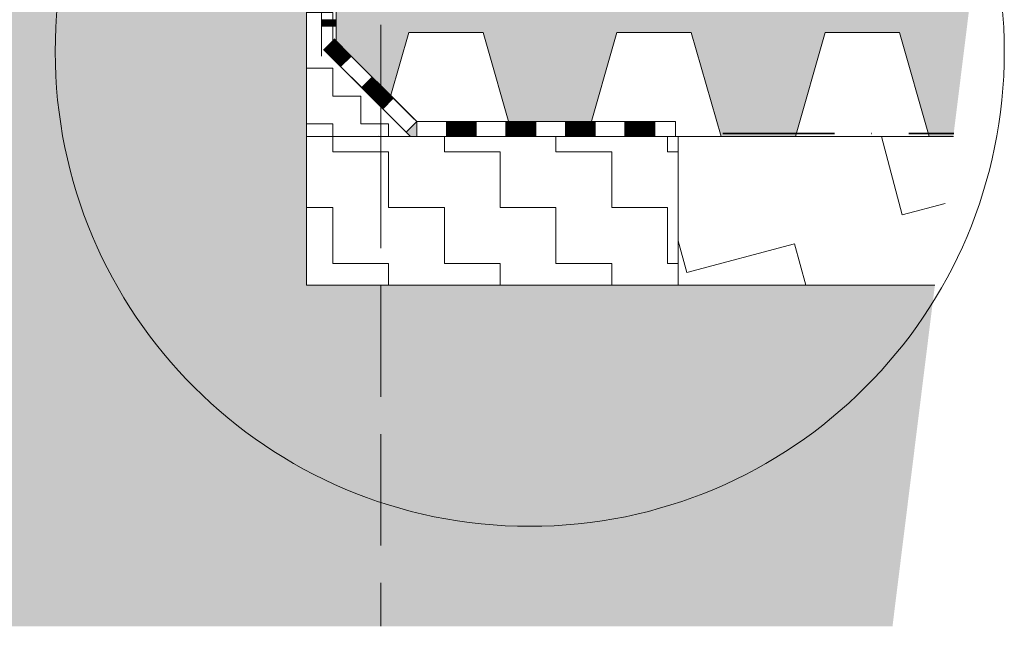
# Model space of a CAD drawing. Header units: millimetres. Extents: x -17177 to 48677, y -60985 to 11467.
# Tile 65 of 71: x -736 to -73, y -2644 to -2236. Entities that reach past the tile are written whole.
import ezdxf

# ---------------------------------------------------------------- set-up
doc = ezdxf.new("R2010")
doc.units = ezdxf.units.MM
doc.linetypes.add('Carkovana 2x_1_1', pattern=[100, 75, -25])
doc.linetypes.add('Cerchovana_2', pattern=[125, 75, -25, 0, -25])
doc.layers.add('XR$3$INFUZE_1', color=7, linetype='Continuous', lineweight=25)

# ---------------------------------------------------------------- blocks, each defined once
blk = doc.blocks.new('VZOROVÁ ČÁRA_19')
at = {"layer": 'XR$3$INFUZE_1', "color": 1, "linetype": 'Continuous', "lineweight": 13}
for p, q in [((-448.54, -2304.7), (-448.54, -2314.7)), ((-448.54, -2304.7), (-428.54, -2304.7)), ((-448.54, -2304.7), (-428.54, -2304.7)), ((-448.54, -2304.7), (-428.54, -2304.7)), ((-448.54, -2304.7), (-428.54, -2304.7)), ((-448.54, -2304.7), (-428.54, -2304.7)), ((-448.14, -2304.7), (-448.14, -2314.7)), ((-447.74, -2304.7), (-447.74, -2314.7)), ((-447.34, -2304.7), (-447.34, -2314.7)), ((-446.94, -2304.7), (-446.94, -2314.7)), ((-446.54, -2304.7), (-446.54, -2314.7)), ((-446.14, -2304.7), (-446.14, -2314.7)), ((-445.74, -2304.7), (-445.74, -2314.7)), ((-445.34, -2304.7), (-445.34, -2314.7)), ((-444.94, -2304.7), (-444.94, -2314.7)), ((-444.54, -2304.7), (-444.54, -2314.7)), ((-444.14, -2304.7), (-444.14, -2314.7)), ((-443.74, -2304.7), (-443.74, -2314.7)), ((-443.34, -2304.7), (-443.34, -2314.7)), ((-442.94, -2304.7), (-442.94, -2314.7)), ((-442.54, -2304.7), (-442.54, -2314.7)), ((-442.14, -2304.7), (-442.14, -2314.7)), ((-441.74, -2304.7), (-441.74, -2314.7)), ((-441.34, -2304.7), (-441.34, -2314.7)), ((-440.94, -2304.7), (-440.94, -2314.7)), ((-440.54, -2304.7), (-440.54, -2314.7)), ((-440.14, -2304.7), (-440.14, -2314.7)), ((-439.74, -2304.7), (-439.74, -2314.7)), ((-439.34, -2304.7), (-439.34, -2314.7)), ((-438.94, -2304.7), (-438.94, -2314.7)), ((-438.54, -2304.7), (-438.54, -2314.7)), ((-438.14, -2304.7), (-438.14, -2314.7)), ((-437.74, -2304.7), (-437.74, -2314.7)), ((-437.34, -2304.7), (-437.34, -2314.7)), ((-436.94, -2304.7), (-436.94, -2314.7)), ((-436.54, -2304.7), (-436.54, -2314.7)), ((-436.14, -2304.7), (-436.14, -2314.7)), ((-435.74, -2304.7), (-435.74, -2314.7)), ((-435.34, -2304.7), (-435.34, -2314.7)), ((-434.94, -2304.7), (-434.94, -2314.7)), ((-434.54, -2304.7), (-434.54, -2314.7)), ((-434.14, -2304.7), (-434.14, -2314.7)), ((-433.74, -2304.7), (-433.74, -2314.7)), ((-433.34, -2304.7), (-433.34, -2314.7)), ((-432.94, -2304.7), (-432.94, -2314.7)), ((-432.54, -2304.7), (-432.54, -2314.7)), ((-432.14, -2304.7), (-432.14, -2314.7)), ((-431.74, -2304.7), (-431.74, -2314.7)), ((-431.34, -2304.7), (-431.34, -2314.7)), ((-430.94, -2304.7), (-430.94, -2314.7)), ((-430.54, -2304.7), (-430.54, -2314.7)), ((-430.14, -2304.7), (-430.14, -2314.7)), ((-429.74, -2304.7), (-429.74, -2314.7)), ((-429.34, -2304.7), (-429.34, -2314.7)), ((-428.94, -2304.7), (-428.94, -2314.7)), ((-428.54, -2304.7), (-428.54, -2314.7)), ((-408.54, -2304.7), (-408.54, -2314.7)), ((-408.54, -2304.7), (-388.54, -2304.7)), ((-408.54, -2304.7), (-388.54, -2304.7)), ((-408.54, -2304.7), (-388.54, -2304.7)), ((-408.54, -2304.7), (-388.54, -2304.7)), ((-408.54, -2304.7), (-388.54, -2304.7)), ((-408.14, -2304.7), (-408.14, -2314.7)), ((-407.74, -2304.7), (-407.74, -2314.7)), ((-407.34, -2304.7), (-407.34, -2314.7)), ((-406.94, -2304.7), (-406.94, -2314.7)), ((-406.54, -2304.7), (-406.54, -2314.7)), ((-406.14, -2304.7), (-406.14, -2314.7)), ((-405.74, -2304.7), (-405.74, -2314.7)), ((-405.34, -2304.7), (-405.34, -2314.7)), ((-404.94, -2304.7), (-404.94, -2314.7)), ((-404.54, -2304.7), (-404.54, -2314.7)), ((-404.14, -2304.7), (-404.14, -2314.7)), ((-403.74, -2304.7), (-403.74, -2314.7)), ((-403.34, -2304.7), (-403.34, -2314.7)), ((-402.94, -2304.7), (-402.94, -2314.7)), ((-402.54, -2304.7), (-402.54, -2314.7)), ((-402.14, -2304.7), (-402.14, -2314.7)), ((-401.74, -2304.7), (-401.74, -2314.7)), ((-401.34, -2304.7), (-401.34, -2314.7)), ((-400.94, -2304.7), (-400.94, -2314.7)), ((-400.54, -2304.7), (-400.54, -2314.7)), ((-400.14, -2304.7), (-400.14, -2314.7)), ((-399.74, -2304.7), (-399.74, -2314.7)), ((-399.34, -2304.7), (-399.34, -2314.7)), ((-398.94, -2304.7), (-398.94, -2314.7)), ((-398.54, -2304.7), (-398.54, -2314.7)), ((-398.14, -2304.7), (-398.14, -2314.7)), ((-397.74, -2304.7), (-397.74, -2314.7)), ((-397.34, -2304.7), (-397.34, -2314.7)), ((-396.94, -2304.7), (-396.94, -2314.7)), ((-396.54, -2304.7), (-396.54, -2314.7)), ((-396.14, -2304.7), (-396.14, -2314.7)), ((-395.74, -2304.7), (-395.74, -2314.7)), ((-395.34, -2304.7), (-395.34, -2314.7)), ((-394.94, -2304.7), (-394.94, -2314.7)), ((-394.54, -2304.7), (-394.54, -2314.7)), ((-394.14, -2304.7), (-394.14, -2314.7)), ((-393.74, -2304.7), (-393.74, -2314.7)), ((-393.34, -2304.7), (-393.34, -2314.7)), ((-392.94, -2304.7), (-392.94, -2314.7)), ((-392.54, -2304.7), (-392.54, -2314.7)), ((-392.14, -2304.7), (-392.14, -2314.7)), ((-391.74, -2304.7), (-391.74, -2314.7)), ((-391.34, -2304.7), (-391.34, -2314.7)), ((-390.94, -2304.7), (-390.94, -2314.7)), ((-390.54, -2304.7), (-390.54, -2314.7)), ((-390.14, -2304.7), (-390.14, -2314.7)), ((-389.74, -2304.7), (-389.74, -2314.7)), ((-389.34, -2304.7), (-389.34, -2314.7)), ((-388.94, -2304.7), (-388.94, -2314.7)), ((-388.54, -2304.7), (-388.54, -2314.7)), ((-368.54, -2304.7), (-368.54, -2314.7)), ((-368.54, -2304.7), (-348.54, -2304.7)), ((-368.54, -2304.7), (-348.54, -2304.7)), ((-368.54, -2304.7), (-348.54, -2304.7)), ((-368.54, -2304.7), (-348.54, -2304.7)), ((-368.54, -2304.7), (-348.54, -2304.7)), ((-368.14, -2304.7), (-368.14, -2314.7)), ((-367.74, -2304.7), (-367.74, -2314.7)), ((-367.34, -2304.7), (-367.34, -2314.7)), ((-366.94, -2304.7), (-366.94, -2314.7)), ((-366.54, -2304.7), (-366.54, -2314.7)), ((-366.14, -2304.7), (-366.14, -2314.7)), ((-365.74, -2304.7), (-365.74, -2314.7)), ((-365.34, -2304.7), (-365.34, -2314.7)), ((-364.94, -2304.7), (-364.94, -2314.7)), ((-364.54, -2304.7), (-364.54, -2314.7)), ((-364.14, -2304.7), (-364.14, -2314.7)), ((-363.74, -2304.7), (-363.74, -2314.7)), ((-363.34, -2304.7), (-363.34, -2314.7)), ((-362.94, -2304.7), (-362.94, -2314.7)), ((-362.54, -2304.7), (-362.54, -2314.7)), ((-362.14, -2304.7), (-362.14, -2314.7)), ((-361.74, -2304.7), (-361.74, -2314.7)), ((-361.34, -2304.7), (-361.34, -2314.7)), ((-360.94, -2304.7), (-360.94, -2314.7)), ((-360.54, -2304.7), (-360.54, -2314.7)), ((-360.14, -2304.7), (-360.14, -2314.7)), ((-359.74, -2304.7), (-359.74, -2314.7)), ((-359.34, -2304.7), (-359.34, -2314.7)), ((-358.94, -2304.7), (-358.94, -2314.7)), ((-358.54, -2304.7), (-358.54, -2314.7)), ((-358.14, -2304.7), (-358.14, -2314.7)), ((-357.74, -2304.7), (-357.74, -2314.7)), ((-357.34, -2304.7), (-357.34, -2314.7)), ((-356.94, -2304.7), (-356.94, -2314.7)), ((-356.54, -2304.7), (-356.54, -2314.7)), ((-356.14, -2304.7), (-356.14, -2314.7)), ((-355.74, -2304.7), (-355.74, -2314.7)), ((-355.34, -2304.7), (-355.34, -2314.7)), ((-354.94, -2304.7), (-354.94, -2314.7)), ((-354.54, -2304.7), (-354.54, -2314.7)), ((-354.14, -2304.7), (-354.14, -2314.7)), ((-353.74, -2304.7), (-353.74, -2314.7)), ((-353.34, -2304.7), (-353.34, -2314.7)), ((-352.94, -2304.7), (-352.94, -2314.7)), ((-352.54, -2304.7), (-352.54, -2314.7)), ((-352.14, -2304.7), (-352.14, -2314.7)), ((-351.74, -2304.7), (-351.74, -2314.7)), ((-351.34, -2304.7), (-351.34, -2314.7)), ((-350.94, -2304.7), (-350.94, -2314.7)), ((-350.54, -2304.7), (-350.54, -2314.7)), ((-350.14, -2304.7), (-350.14, -2314.7)), ((-349.74, -2304.7), (-349.74, -2314.7)), ((-349.34, -2304.7), (-349.34, -2314.7)), ((-348.94, -2304.7), (-348.94, -2314.7)), ((-348.54, -2304.7), (-348.54, -2314.7)), ((-328.54, -2304.7), (-328.54, -2314.7)), ((-328.54, -2304.7), (-308.54, -2304.7)), ((-328.54, -2304.7), (-308.54, -2304.7)), ((-328.54, -2304.7), (-308.54, -2304.7)), ((-328.54, -2304.7), (-308.54, -2304.7)), ((-328.54, -2304.7), (-308.54, -2304.7)), ((-328.14, -2304.7), (-328.14, -2314.7)), ((-327.74, -2304.7), (-327.74, -2314.7)), ((-327.34, -2304.7), (-327.34, -2314.7)), ((-326.94, -2304.7), (-326.94, -2314.7)), ((-326.54, -2304.7), (-326.54, -2314.7)), ((-326.14, -2304.7), (-326.14, -2314.7)), ((-325.74, -2304.7), (-325.74, -2314.7)), ((-325.34, -2304.7), (-325.34, -2314.7)), ((-324.94, -2304.7), (-324.94, -2314.7)), ((-324.54, -2304.7), (-324.54, -2314.7)), ((-324.14, -2304.7), (-324.14, -2314.7)), ((-323.74, -2304.7), (-323.74, -2314.7)), ((-323.34, -2304.7), (-323.34, -2314.7)), ((-322.94, -2304.7), (-322.94, -2314.7)), ((-322.54, -2304.7), (-322.54, -2314.7)), ((-322.14, -2304.7), (-322.14, -2314.7)), ((-321.74, -2304.7), (-321.74, -2314.7)), ((-321.34, -2304.7), (-321.34, -2314.7)), ((-320.94, -2304.7), (-320.94, -2314.7)), ((-320.54, -2304.7), (-320.54, -2314.7)), ((-320.14, -2304.7), (-320.14, -2314.7)), ((-319.74, -2304.7), (-319.74, -2314.7)), ((-319.34, -2304.7), (-319.34, -2314.7)), ((-318.94, -2304.7), (-318.94, -2314.7)), ((-318.54, -2304.7), (-318.54, -2314.7)), ((-318.14, -2304.7), (-318.14, -2314.7)), ((-317.74, -2304.7), (-317.74, -2314.7)), ((-317.34, -2304.7), (-317.34, -2314.7)), ((-316.94, -2304.7), (-316.94, -2314.7)), ((-316.54, -2304.7), (-316.54, -2314.7)), ((-316.14, -2304.7), (-316.14, -2314.7)), ((-315.74, -2304.7), (-315.74, -2314.7)), ((-315.34, -2304.7), (-315.34, -2314.7)), ((-314.94, -2304.7), (-314.94, -2314.7)), ((-314.54, -2304.7), (-314.54, -2314.7)), ((-314.14, -2304.7), (-314.14, -2314.7)), ((-313.74, -2304.7), (-313.74, -2314.7)), ((-313.34, -2304.7), (-313.34, -2314.7)), ((-312.94, -2304.7), (-312.94, -2314.7)), ((-312.54, -2304.7), (-312.54, -2314.7)), ((-312.14, -2304.7), (-312.14, -2314.7)), ((-311.74, -2304.7), (-311.74, -2314.7)), ((-311.34, -2304.7), (-311.34, -2314.7)), ((-310.94, -2304.7), (-310.94, -2314.7)), ((-310.54, -2304.7), (-310.54, -2314.7)), ((-310.14, -2304.7), (-310.14, -2314.7)), ((-309.74, -2304.7), (-309.74, -2314.7)), ((-309.34, -2304.7), (-309.34, -2314.7)), ((-308.94, -2304.7), (-308.94, -2314.7)), ((-308.54, -2304.7), (-294.53, -2304.7)), ((-308.54, -2304.7), (-294.53, -2304.7)), ((-308.54, -2304.7), (-308.54, -2314.7)), ((-468.54, -2314.7), (-448.54, -2314.7)), ((-448.54, -2314.7), (-428.54, -2314.7)), ((-428.54, -2314.7), (-408.54, -2314.7)), ((-408.54, -2314.7), (-388.54, -2314.7)), ((-388.54, -2314.7), (-368.54, -2314.7)), ((-368.54, -2314.7), (-348.54, -2314.7)), ((-348.54, -2314.7), (-328.54, -2314.7)), ((-328.54, -2314.7), (-308.54, -2314.7)), ((-308.54, -2314.7), (-294.53, -2314.7))]:
    blk.add_line(p, q, dxfattribs=at)
for points in [[(-468.54, -2304.7), (-448.54, -2304.7), (-428.54, -2304.7)], [(-468.54, -2304.7), (-448.54, -2304.7), (-428.54, -2304.7)], [(-428.54, -2304.7), (-408.54, -2304.7), (-388.54, -2304.7)], [(-428.54, -2304.7), (-408.54, -2304.7), (-388.54, -2304.7)], [(-388.54, -2304.7), (-368.54, -2304.7), (-348.54, -2304.7)], [(-388.54, -2304.7), (-368.54, -2304.7), (-348.54, -2304.7)], [(-348.54, -2304.7), (-328.54, -2304.7), (-308.54, -2304.7)], [(-348.54, -2304.7), (-328.54, -2304.7), (-308.54, -2304.7)]]:
    blk.add_lwpolyline(points, dxfattribs=at)
blk = doc.blocks.new('VZOROVÁ ČÁRA_20')
at = {"layer": 'XR$3$INFUZE_1', "color": 1, "linetype": 'Continuous', "lineweight": 13}
for p, q in [((-532.68, -2240.56), (-532.68, -2220.56)), ((-532.68, -2240.56), (-532.68, -2220.56)), ((-532.68, -2240.56), (-532.68, -2220.56)), ((-532.68, -2240.56), (-532.68, -2220.56)), ((-532.68, -2240.56), (-532.68, -2220.56)), ((-522.68, -2240.56), (-522.68, -2220.56)), ((-532.68, -2236.16), (-522.68, -2236.16)), ((-532.68, -2236.56), (-522.68, -2236.56)), ((-532.68, -2236.96), (-522.68, -2236.96)), ((-532.68, -2237.36), (-522.68, -2237.36)), ((-532.68, -2237.76), (-522.68, -2237.76)), ((-532.68, -2238.16), (-522.68, -2238.16)), ((-532.68, -2238.56), (-522.68, -2238.56)), ((-532.68, -2238.96), (-522.68, -2238.96)), ((-532.68, -2239.36), (-522.68, -2239.36)), ((-532.68, -2239.76), (-522.68, -2239.76)), ((-532.68, -2240.16), (-522.68, -2240.16)), ((-532.68, -2240.56), (-522.68, -2240.56)), ((-522.68, -2260.56), (-522.68, -2240.56))]:
    blk.add_line(p, q, dxfattribs=at)
blk.add_lwpolyline([(-532.68, -2260.56), (-532.68, -2240.56), (-532.68, -2220.56)], dxfattribs=at)
blk.add_lwpolyline([(-532.68, -2260.56), (-532.68, -2240.56), (-532.68, -2220.56)], dxfattribs=at)
blk = doc.blocks.new('VZOROVÁ ČÁRA_21')
at = {"layer": 'XR$3$INFUZE_1', "color": 1, "linetype": 'Continuous', "lineweight": 13}
for p, q in [((-531, -2256.37), (-523.93, -2249.3)), ((-530.72, -2256.66), (-523.65, -2249.59)), ((-530.44, -2256.94), (-523.37, -2249.87)), ((-530.16, -2257.22), (-523.08, -2250.15)), ((-529.87, -2257.51), (-522.8, -2250.43)), ((-529.59, -2257.79), (-522.52, -2250.72)), ((-512.62, -2260.62), (-524.14, -2249.09)), ((-519.69, -2267.69), (-531.21, -2256.16)), ((-519.69, -2267.69), (-531.21, -2256.16)), ((-519.69, -2267.69), (-531.21, -2256.16)), ((-519.69, -2267.69), (-531.21, -2256.16)), ((-519.69, -2267.69), (-531.21, -2256.16)), ((-529.31, -2258.07), (-522.24, -2251)), ((-529.02, -2258.35), (-521.95, -2251.28)), ((-528.74, -2258.64), (-521.67, -2251.57)), ((-528.46, -2258.92), (-521.39, -2251.85)), ((-528.18, -2259.2), (-521.1, -2252.13)), ((-527.89, -2259.49), (-520.82, -2252.41)), ((-527.61, -2259.77), (-520.54, -2252.7)), ((-527.33, -2260.05), (-520.26, -2252.98)), ((-527.04, -2260.33), (-519.97, -2253.26)), ((-526.76, -2260.62), (-519.69, -2253.55)), ((-526.48, -2260.9), (-519.41, -2253.83)), ((-526.2, -2261.18), (-519.12, -2254.11)), ((-525.91, -2261.47), (-518.84, -2254.39)), ((-525.63, -2261.75), (-518.56, -2254.68)), ((-525.35, -2262.03), (-518.28, -2254.96)), ((-525.06, -2262.31), (-517.99, -2255.24)), ((-524.78, -2262.6), (-517.71, -2255.53)), ((-524.5, -2262.88), (-517.43, -2255.81)), ((-524.22, -2263.16), (-517.14, -2256.09)), ((-523.93, -2263.45), (-516.86, -2256.37)), ((-523.65, -2263.73), (-516.58, -2256.66)), ((-523.37, -2264.01), (-516.3, -2256.94)), ((-523.08, -2264.29), (-516.01, -2257.22)), ((-522.8, -2264.58), (-515.73, -2257.51)), ((-522.52, -2264.86), (-515.45, -2257.79)), ((-522.24, -2265.14), (-515.16, -2258.07)), ((-521.95, -2265.43), (-514.88, -2258.35)), ((-521.67, -2265.71), (-514.6, -2258.64)), ((-521.39, -2265.99), (-514.32, -2258.92)), ((-521.1, -2266.27), (-514.03, -2259.2)), ((-520.82, -2266.56), (-513.75, -2259.49)), ((-520.54, -2266.84), (-513.47, -2259.77)), ((-520.26, -2267.12), (-513.18, -2260.05)), ((-519.97, -2267.41), (-512.9, -2260.33)), ((-519.69, -2267.69), (-512.62, -2260.62)), ((-498.48, -2274.76), (-512.62, -2260.62)), ((-505.55, -2281.83), (-498.48, -2274.76)), ((-505.27, -2282.11), (-498.19, -2275.04)), ((-504.98, -2282.4), (-497.91, -2275.32)), ((-504.7, -2282.68), (-497.63, -2275.61)), ((-504.42, -2282.96), (-497.35, -2275.89)), ((-504.13, -2283.24), (-497.06, -2276.17)), ((-503.85, -2283.53), (-496.78, -2276.46)), ((-503.57, -2283.81), (-496.5, -2276.74)), ((-503.29, -2284.09), (-496.21, -2277.02)), ((-503, -2284.38), (-495.93, -2277.3)), ((-484.33, -2288.9), (-498.48, -2274.76)), ((-491.41, -2295.97), (-505.55, -2281.83)), ((-491.41, -2295.97), (-505.55, -2281.83)), ((-491.41, -2295.97), (-505.55, -2281.83)), ((-491.41, -2295.97), (-505.55, -2281.83)), ((-491.41, -2295.97), (-505.55, -2281.83)), ((-502.72, -2284.66), (-495.65, -2277.59)), ((-502.44, -2284.94), (-495.37, -2277.87)), ((-502.15, -2285.22), (-495.08, -2278.15)), ((-501.87, -2285.51), (-494.8, -2278.44)), ((-501.59, -2285.79), (-494.52, -2278.72)), ((-501.31, -2286.07), (-494.23, -2279)), ((-501.02, -2286.36), (-493.95, -2279.28)), ((-500.74, -2286.64), (-493.67, -2279.57)), ((-500.46, -2286.92), (-493.39, -2279.85)), ((-500.17, -2287.2), (-493.1, -2280.13)), ((-499.89, -2287.49), (-492.82, -2280.42)), ((-499.61, -2287.77), (-492.54, -2280.7)), ((-499.33, -2288.05), (-492.25, -2280.98)), ((-499.04, -2288.34), (-491.97, -2281.26)), ((-498.76, -2288.62), (-491.69, -2281.55)), ((-498.48, -2288.9), (-491.41, -2281.83)), ((-498.19, -2289.18), (-491.12, -2282.11)), ((-497.91, -2289.47), (-490.84, -2282.4)), ((-497.63, -2289.75), (-490.56, -2282.68)), ((-497.35, -2290.03), (-490.27, -2282.96)), ((-497.06, -2290.32), (-489.99, -2283.24)), ((-496.78, -2290.6), (-489.71, -2283.53)), ((-496.5, -2290.88), (-489.43, -2283.81)), ((-496.21, -2291.16), (-489.14, -2284.09)), ((-495.93, -2291.45), (-488.86, -2284.38)), ((-495.65, -2291.73), (-488.58, -2284.66)), ((-495.37, -2292.01), (-488.29, -2284.94)), ((-495.08, -2292.3), (-488.01, -2285.22)), ((-494.8, -2292.58), (-487.73, -2285.51)), ((-494.52, -2292.86), (-487.45, -2285.79)), ((-494.23, -2293.14), (-487.16, -2286.07)), ((-493.95, -2293.43), (-486.88, -2286.36)), ((-493.67, -2293.71), (-486.6, -2286.64)), ((-493.39, -2293.99), (-486.31, -2286.92)), ((-493.1, -2294.28), (-486.03, -2287.2)), ((-492.82, -2294.56), (-485.75, -2287.49)), ((-492.54, -2294.84), (-485.47, -2287.77)), ((-492.25, -2295.12), (-485.18, -2288.05)), ((-491.97, -2295.41), (-484.9, -2288.34)), ((-491.69, -2295.69), (-484.62, -2288.62)), ((-491.41, -2295.97), (-484.33, -2288.9)), ((-470.19, -2303.04), (-484.33, -2288.9))]:
    blk.add_line(p, q, dxfattribs=at)
for points in [[(-505.55, -2281.83), (-519.69, -2267.69), (-531.21, -2256.16)], [(-505.55, -2281.83), (-519.69, -2267.69), (-531.21, -2256.16)], [(-477.26, -2310.11), (-491.41, -2295.97), (-505.55, -2281.83)], [(-477.26, -2310.11), (-491.41, -2295.97), (-505.55, -2281.83)]]:
    blk.add_lwpolyline(points, dxfattribs=at)

msp = doc.modelspace()

# ---------------------------------------------------------------- hatches: boundary and pattern name
at = {"layer": 'XR$3$INFUZE_1', "linetype": 'Continuous', "lineweight": 25}
for color, points in [(254, [(-937.5, -1170.04), (-937.5, -1170.04), (-937.53, -2381.65), (-937.53, -2643.98), (-492.68, -2643.98), (-492.68, -2414.7), (-542.68, -2414.7), (-542.68, -1845.91), (-526.46, -1824.7), (-522.68, -1824.7), (-522.68, -537.47), (-937.5, -537.47)]), (1, [(-468.54, -2314.7), (-468.54, -2304.7), (-475.61, -2311.77), (-472.68, -2314.7)])]:
    msp.add_hatch(color=color, dxfattribs=at).paths.add_polyline_path(points)
at = {"layer": 'XR$3$INFUZE_1', "linetype": 'Continuous', "lineweight": 13}
h = msp.add_hatch(dxfattribs=at)
h.set_pattern_fill('VZOR', color=1, scale=18.75, style=0, pattern_type=2)
h.set_pattern_definition([(0, (37.5, 37.5), (18.75, 18.75), [18.75, -18.75]), (90, (37.5, 37.5), (-18.75, 18.75), [18.75, -18.75])])
h.paths.add_polyline_path([(-542.68, -2314.7), (-472.68, -2314.7), (-522.68, -2264.7), (-522.68, -1824.7), (-526.46, -1824.7), (-542.68, -1845.91)], flags=0)
msp.add_hatch(color=251, dxfattribs=at).paths.add_polyline_path([(-213.94, -2314.7), (-193.94, -2244.7), (-143.94, -2244.7), (-123.94, -2314.7), (-107.74, -2314.7), (-86.62, -2144.7), (-262.68, -2144.7), (-522.68, -2144.7), (-522.68, -2250.56), (-512.68, -2260.56), (-486, -2286.93), (-473.94, -2244.7), (-423.94, -2244.7), (-406.79, -2304.7), (-351.08, -2304.7), (-333.94, -2244.7), (-283.94, -2244.7), (-263.94, -2314.7)])
h = msp.add_hatch(dxfattribs=at)
h.set_pattern_fill('VZOR', color=250, scale=37.5, style=0, pattern_type=2)
h.set_pattern_definition([(0, (75, 75), (37.5, 37.5), [37.5, -37.5]), (90, (75, 75), (-37.5, 37.5), [37.5, -37.5])])
h.paths.add_polyline_path([(-542.68, -2414.7), (-292.68, -2414.7), (-292.68, -2314.7), (-542.68, -2314.7)], flags=0)
h = msp.add_hatch(dxfattribs=at)
h.set_pattern_fill('VZOR', color=250, scale=75, angle=15, style=0, pattern_type=2)
h.set_pattern_definition([(15, (106.066, 183.71), (53.033, 91.8559), [75, -75]), (105, (106.066, 183.71), (-91.8559, 53.033), [75, -75])])
h.paths.add_polyline_path([(-292.68, -2314.7), (-292.68, -2414.7), (-120.16, -2414.7), (-107.74, -2314.7)], flags=0)
msp.add_hatch(color=9, dxfattribs=at).paths.add_polyline_path([(-120.16, -2414.7), (-492.68, -2414.7), (-492.69, -2643.98), (-148.65, -2643.98)], flags=0)

# ---------------------------------------------------------------- linework, layer by layer
at = {"layer": 'XR$3$INFUZE_1', "color": 1, "linetype": 'Continuous', "lineweight": 13}
for p, q in [((-522.68, -537.47), (-522.68, -2259.7)), ((-522.68, -1830.91), (-522.68, -2264.7)), ((-542.68, -1845.91), (-542.68, -2314.7)), ((-522.68, -2250.56), (-522.68, -2144.7)), ((-468.54, -2304.7), (-522.68, -2250.56)), ((-512.68, -2260.56), (-522.68, -2250.56)), ((-512.68, -2260.56), (-522.68, -2264.7)), ((-522.68, -2264.7), (-472.68, -2314.7)), ((-522.68, -2264.7), (-472.68, -2314.7)), ((-468.54, -2304.7), (-475.61, -2311.77)), ((-468.54, -2304.7), (-468.54, -2314.7)), ((-468.54, -2304.7), (-294.53, -2304.7)), ((-294.53, -2304.7), (-294.53, -2314.7)), ((-294.53, -2314.7), (-472.68, -2314.7))]:
    msp.add_line(p, q, dxfattribs=at)
at = {"layer": 'XR$3$INFUZE_1', "color": 7, "linetype": 'Cerchovana_2', "lineweight": 13}
msp.add_line((-492.68, -2314.7), (-492.68, -2144.7), dxfattribs=at)
at = {"layer": 'XR$3$INFUZE_1', "color": 7, "linetype": 'Continuous', "lineweight": 13}
for p, q in [((-486, -2286.93), (-473.94, -2244.7)), ((-473.94, -2244.7), (-423.94, -2244.7)), ((-423.94, -2244.7), (-403.94, -2314.7)), ((-353.94, -2314.7), (-333.94, -2244.7)), ((-333.94, -2244.7), (-283.94, -2244.7)), ((-283.94, -2244.7), (-263.94, -2314.7)), ((-213.94, -2314.7), (-193.94, -2244.7)), ((-193.94, -2244.7), (-143.94, -2244.7)), ((-143.94, -2244.7), (-123.94, -2314.7)), ((-542.68, -2414.7), (-542.68, -2314.7)), ((-542.68, -2314.7), (-292.68, -2314.7)), ((-493.94, -2314.7), (-493.84, -2314.37)), ((-403.94, -2314.7), (-353.94, -2314.7)), ((-292.68, -2314.7), (-213.94, -2314.7)), ((-292.68, -2314.7), (-292.68, -2414.7)), ((-292.68, -2314.7), (-107.74, -2314.7)), ((-263.94, -2314.7), (-213.94, -2314.7)), ((-123.94, -2314.7), (-107.74, -2314.7)), ((-292.68, -2414.7), (-542.68, -2414.7)), ((-292.68, -2414.7), (-120.16, -2414.7))]:
    msp.add_line(p, q, dxfattribs=at)
at = {"layer": 'XR$3$INFUZE_1', "color": 7, "linetype": 'Carkovana 2x_1_1', "lineweight": 13}
msp.add_line((-492.68, -2314.7), (-492.68, -2643.98), dxfattribs=at)
at = {"layer": 'XR$3$INFUZE_1', "color": 7, "linetype": 'Cerchovana_2', "lineweight": 35}
msp.add_line((-262.68, -2312.7), (-107.49, -2312.7), dxfattribs=at)
at = {"layer": 'XR$3$INFUZE_1', "color": 7, "linetype": 'Continuous', "lineweight": 13}
for points in [[(-493.94, -2314.7), (-493.94, -2314.7)], [(-493.94, -2314.7), (-493.94, -2314.7)], [(-353.94, -2314.7), (-353.94, -2314.7)], [(-353.94, -2314.7), (-353.94, -2314.7)], [(-213.94, -2314.7), (-213.94, -2314.7)], [(-213.94, -2314.7), (-213.94, -2314.7)], [(-213.94, -2314.7), (-213.94, -2314.7)], [(-213.94, -2314.7), (-213.94, -2314.7)]]:
    msp.add_lwpolyline(points, close=True, dxfattribs=at)
at = {"layer": 'XR$3$INFUZE_1', "color": 5, "linetype": 'Continuous', "lineweight": 13}
msp.add_circle((-392.55, -2257.67), 319.08, dxfattribs=at)

# ---------------------------------------------------------------- block references
at = {"layer": 'XR$3$INFUZE_1', "color": 1, "linetype": 'Continuous', "lineweight": 13}
for name in ['VZOROVÁ ČÁRA_20', 'VZOROVÁ ČÁRA_21', 'VZOROVÁ ČÁRA_19']:
    msp.add_blockref(name, (0, 0), dxfattribs=at)

doc.saveas('drawing.dxf')
